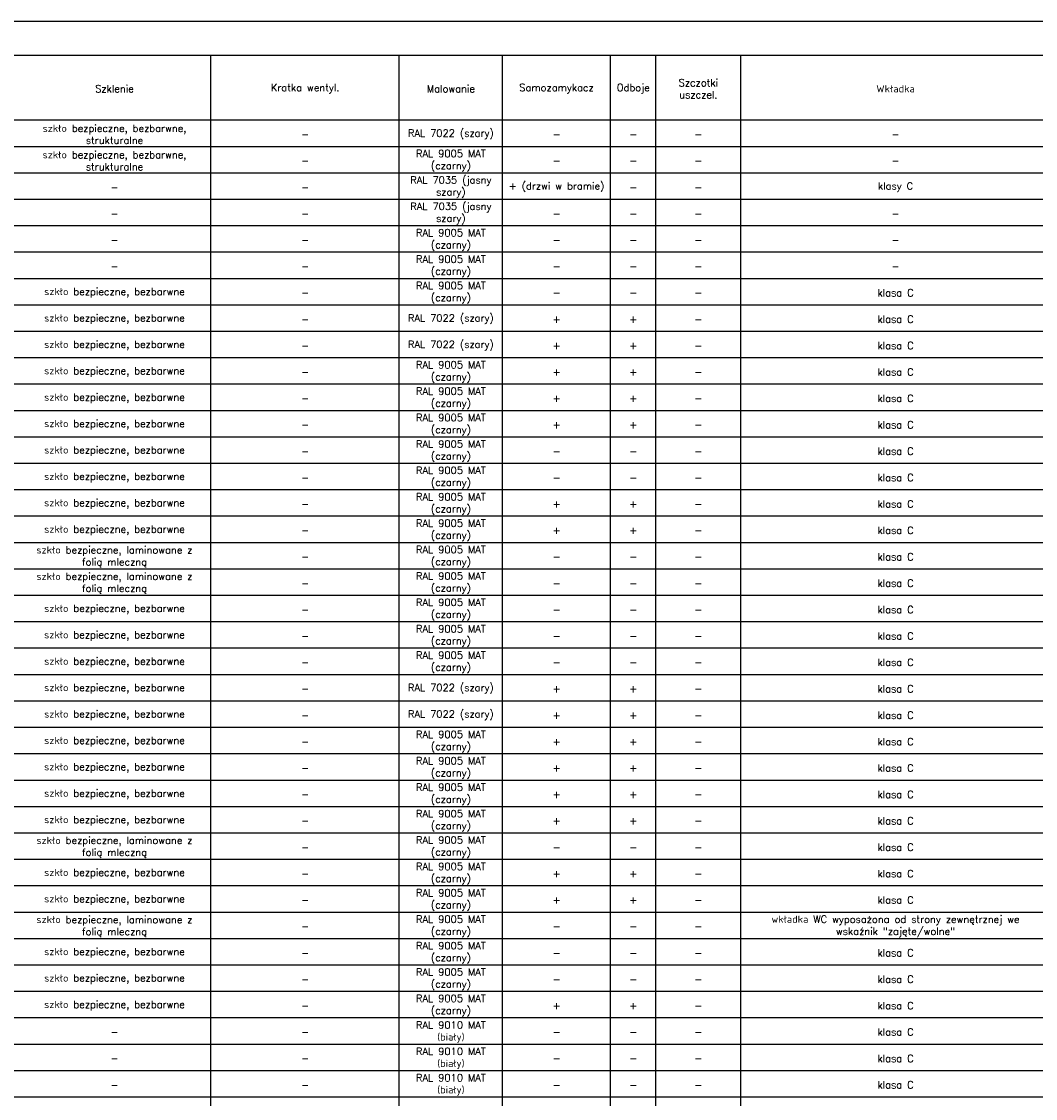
# Model space of a CAD drawing. Header units: centimetres. Extents: x -228435 to 111511, y -89367 to 428125.
# Tile 208 of 216: x -56371 to -14151, y 383257 to 428125. Entities that reach past the tile are written whole.
import ezdxf

# ---------------------------------------------------------------- set-up
doc = ezdxf.new("R2010")
doc.units = ezdxf.units.CM
doc.header["$LTSCALE"] = 50
doc.layers.add('__TABELKA', color=8, linetype='Continuous')
doc.styles.add('Romans', font='Romans.shx')

msp = doc.modelspace()

# ---------------------------------------------------------------- linework, layer by layer
at = {"layer": '__TABELKA', "linetype": 'Continuous', "lineweight": -3}
for p, q in [((111510.55281, 428124.83671, 630), (-92429.44719, 428124.83671, 630)), ((-92429.44719, 426724.83671, 630), (111510.55281, 426724.83671, 630)), ((-48484.44719, 338224.83671, 630), (-48484.44719, 426724.83671, 630)), ((-40639.44719, 338224.83671, 630), (-40639.44719, 426724.83671, 630)), ((-36344.44719, 338224.83671, 630), (-36344.44719, 426724.83671, 630)), ((-31839.44719, 338224.83671, 630), (-31839.44719, 426724.83671, 630)), ((-29954.44719, 338224.83671, 630), (-29954.44719, 426724.83671, 630)), ((-26419.44719, 338224.83671, 630), (-26419.44719, 426724.83671, 630)), ((-92429.44719, 424024.83671, 630), (111510.55281, 424024.83671, 630)), ((-92429.44719, 422924.83671, 630), (111510.55281, 422924.83671, 630)), ((-92429.44719, 421824.83671, 630), (111510.55281, 421824.83671, 630)), ((-92429.44719, 420724.83671, 630), (111510.55281, 420724.83671, 630)), ((-92429.44719, 419624.83671, 630), (111510.55281, 419624.83671, 630)), ((-92429.44719, 418524.83671, 630), (111510.55281, 418524.83671, 630)), ((-92429.44719, 417424.83671, 630), (111510.55281, 417424.83671, 630)), ((-92429.44719, 416324.83671, 630), (111510.55281, 416324.83671, 630)), ((-92429.44719, 415224.83671, 630), (111510.55281, 415224.83671, 630)), ((-92429.44719, 414124.83671, 630), (111510.55281, 414124.83671, 630)), ((-92429.44719, 413024.83671, 630), (111510.55281, 413024.83671, 630)), ((-92429.44719, 411924.83671, 630), (111510.55281, 411924.83671, 630)), ((-92429.44719, 410824.83671, 630), (111510.55281, 410824.83671, 630)), ((-92429.44719, 409724.83671, 630), (111510.55281, 409724.83671, 630)), ((-92429.44719, 408624.83671, 630), (111510.55281, 408624.83671, 630)), ((-92429.44719, 407524.83671, 630), (111510.55281, 407524.83671, 630)), ((-92429.44719, 406424.83671, 630), (111510.55281, 406424.83671, 630)), ((-92429.44719, 405324.83671, 630), (111510.55281, 405324.83671, 630)), ((-92429.44719, 404224.83671, 630), (111510.55281, 404224.83671, 630)), ((-92429.44719, 403124.83671, 630), (111510.55281, 403124.83671, 630)), ((-92429.44719, 402024.83671, 630), (111510.55281, 402024.83671, 630)), ((-92429.44719, 400924.83671, 630), (111510.55281, 400924.83671, 630)), ((-92429.44719, 399824.83671, 630), (111510.55281, 399824.83671, 630)), ((-92429.44719, 398724.83671, 630), (111510.55281, 398724.83671, 630)), ((-92429.44719, 397624.83671, 630), (111510.55281, 397624.83671, 630)), ((-92429.44719, 396524.83671, 630), (111510.55281, 396524.83671, 630)), ((-92429.44719, 395424.83671, 630), (111510.55281, 395424.83671, 630)), ((-92429.44719, 394324.83671, 630), (111510.55281, 394324.83671, 630)), ((-92429.44719, 393224.83671, 630), (111510.55281, 393224.83671, 630)), ((-92429.44719, 392124.83671, 630), (111510.55281, 392124.83671, 630)), ((-92429.44719, 391024.83671, 630), (111510.55281, 391024.83671, 630)), ((-92429.44719, 389924.83671, 630), (111510.55281, 389924.83671, 630)), ((-92429.44719, 388824.83671, 630), (111510.55281, 388824.83671, 630)), ((-92429.44719, 387724.83671, 630), (111510.55281, 387724.83671, 630)), ((-92429.44719, 386624.83671, 630), (111510.55281, 386624.83671, 630)), ((-92429.44719, 385524.83671, 630), (111510.55281, 385524.83671, 630)), ((-92429.44719, 384424.83671, 630), (111510.55281, 384424.83671, 630)), ((-92429.44719, 383324.83671, 630), (111510.55281, 383324.83671, 630))]:
    msp.add_line(p, q, dxfattribs=at)

# ---------------------------------------------------------------- texts
at = {"layer": '__TABELKA', "linetype": 'Continuous', "lineweight": -3, "char_height": 300, "attachment_point": 5, "style": 'Romans'}
for s, insert, width in [('Szklenie', (-52499.44719, 425324.83671, 630), 7230), ('Kratka wentyl.', (-44561.94719, 425324.83671, 630), 7045), ('Malowanie', (-38491.94719, 425324.83671, 630), 3495), ('Samozamykacz', (-34091.94719, 425324.83671, 630), 3705), ('Odboje', (-30896.94719, 425324.83671, 630), 1085), ('Szczotki uszczel.', (-28186.94719, 425324.83671, 630), 2735), ('Wkładka', (-19976.94719, 425324.83671, 630), 12085), ('szkło bezpieczne, bezbarwne, strukturalne', (-52499.44719, 423424.83671, 630), 7630), ('RAL 7022 (szary)', (-38491.94719, 423424.83671, 630), 3895), ('-', (-44561.94719, 423424.83671, 630), 7445), ('-', (-34091.94719, 423424.83671, 630), 4105), ('-', (-30896.94719, 423424.83671, 630), 1485), ('-', (-28186.94719, 423424.83671, 630), 3135), ('-', (-19976.94719, 423424.83671, 630), 12485), ('szkło bezpieczne, bezbarwne, strukturalne', (-52499.44719, 422324.83671, 630), 7630), ('RAL 9005 MAT (czarny)', (-38491.94719, 422324.83671, 630), 3895), ('-', (-44561.94719, 422324.83671, 630), 7445), ('-', (-34091.94719, 422324.83671, 630), 4105), ('-', (-30896.94719, 422324.83671, 630), 1485), ('-', (-28186.94719, 422324.83671, 630), 3135), ('-', (-19976.94719, 422324.83671, 630), 12485), ('RAL 7035 (jasny szary)', (-38491.94719, 421224.83671, 630), 3895), ('+ (drzwi w bramie)', (-34091.94719, 421224.83671, 630), 4105), ('klasy C', (-19976.94719, 421224.83671, 630), 12485), ('-', (-52499.44719, 421224.83671, 630), 7630), ('-', (-44561.94719, 421224.83671, 630), 7445), ('-', (-30896.94719, 421224.83671, 630), 1485), ('-', (-28186.94719, 421224.83671, 630), 3135), ('RAL 7035 (jasny szary)', (-38491.94719, 420124.83671, 630), 3895), ('-', (-52499.44719, 420124.83671, 630), 7630), ('-', (-44561.94719, 420124.83671, 630), 7445), ('-', (-34091.94719, 420124.83671, 630), 4105), ('-', (-30896.94719, 420124.83671, 630), 1485), ('-', (-28186.94719, 420124.83671, 630), 3135), ('-', (-19976.94719, 420124.83671, 630), 12485), ('RAL 9005 MAT (czarny)', (-38491.94719, 419024.83671, 630), 3895), ('-', (-52499.44719, 419024.83671, 630), 7630), ('-', (-44561.94719, 419024.83671, 630), 7445), ('-', (-34091.94719, 419024.83671, 630), 4105), ('-', (-30896.94719, 419024.83671, 630), 1485), ('-', (-28186.94719, 419024.83671, 630), 3135), ('-', (-19976.94719, 419024.83671, 630), 12485), ('RAL 9005 MAT (czarny)', (-38491.94719, 417924.83671, 630), 3895), ('-', (-52499.44719, 417924.83671, 630), 7630), ('-', (-44561.94719, 417924.83671, 630), 7445), ('-', (-34091.94719, 417924.83671, 630), 4105), ('-', (-30896.94719, 417924.83671, 630), 1485), ('-', (-28186.94719, 417924.83671, 630), 3135), ('-', (-19976.94719, 417924.83671, 630), 12485), ('szkło bezpieczne, bezbarwne', (-52499.44719, 416824.83671, 630), 7630), ('-', (-44561.94719, 416824.83671, 630), 7445), ('RAL 9005 MAT (czarny)', (-38491.94719, 416824.83671, 630), 3895), ('-', (-34091.94719, 416824.83671, 630), 4105), ('-', (-30896.94719, 416824.83671, 630), 1485), ('-', (-28186.94719, 416824.83671, 630), 3135), ('klasa C', (-19976.94719, 416824.83671, 630), 12485), ('szkło bezpieczne, bezbarwne', (-52499.44719, 415724.83671, 630), 7630), ('RAL 7022 (szary)', (-38491.94719, 415724.83671, 630), 3895), ('klasa C', (-19976.94719, 415724.83671, 630), 12485), ('-', (-44561.94719, 415724.83671, 630), 7445), ('+', (-34091.94719, 415724.83671, 630), 4105), ('+', (-30896.94719, 415724.83671, 630), 1485), ('-', (-28186.94719, 415724.83671, 630), 3135), ('szkło bezpieczne, bezbarwne', (-52499.44719, 414624.83671, 630), 7630), ('-', (-44561.94719, 414624.83671, 630), 7445), ('RAL 7022 (szary)', (-38491.94719, 414624.83671, 630), 3895), ('+', (-34091.94719, 414624.83671, 630), 4105), ('+', (-30896.94719, 414624.83671, 630), 1485), ('-', (-28186.94719, 414624.83671, 630), 3135), ('klasa C', (-19976.94719, 414624.83671, 630), 12485), ('szkło bezpieczne, bezbarwne', (-52499.44719, 413524.83671, 630), 7630), ('RAL 9005 MAT (czarny)', (-38491.94719, 413524.83671, 630), 3895), ('klasa C', (-19976.94719, 413524.83671, 630), 12485), ('-', (-44561.94719, 413524.83671, 630), 7445), ('+', (-34091.94719, 413524.83671, 630), 4105), ('+', (-30896.94719, 413524.83671, 630), 1485), ('-', (-28186.94719, 413524.83671, 630), 3135), ('RAL 9005 MAT (czarny)', (-38491.94719, 412424.83671, 630), 3895), ('szkło bezpieczne, bezbarwne', (-52499.44719, 412424.83671, 630), 7630), ('-', (-44561.94719, 412424.83671, 630), 7445), ('+', (-34091.94719, 412424.83671, 630), 4105), ('+', (-30896.94719, 412424.83671, 630), 1485), ('-', (-28186.94719, 412424.83671, 630), 3135), ('klasa C', (-19976.94719, 412424.83671, 630), 12485), ('szkło bezpieczne, bezbarwne', (-52499.44719, 411324.83671, 630), 7630), ('RAL 9005 MAT (czarny)', (-38491.94719, 411324.83671, 630), 3895), ('+', (-34091.94719, 411324.83671, 630), 4105), ('+', (-30896.94719, 411324.83671, 630), 1485), ('klasa C', (-19976.94719, 411324.83671, 630), 12485), ('-', (-44561.94719, 411324.83671, 630), 7445), ('-', (-28186.94719, 411324.83671, 630), 3135), ('RAL 9005 MAT (czarny)', (-38491.94719, 410224.83671, 630), 3895), ('szkło bezpieczne, bezbarwne', (-52499.44719, 410224.83671, 630), 7630), ('-', (-44561.94719, 410224.83671, 630), 7445), ('-', (-34091.94719, 410224.83671, 630), 4105), ('-', (-30896.94719, 410224.83671, 630), 1485), ('-', (-28186.94719, 410224.83671, 630), 3135), ('klasa C', (-19976.94719, 410224.83671, 630), 12485), ('szkło bezpieczne, bezbarwne', (-52499.44719, 409124.83671, 630), 7630), ('RAL 9005 MAT (czarny)', (-38491.94719, 409124.83671, 630), 3895), ('klasa C', (-19976.94719, 409124.83671, 630), 12485), ('-', (-44561.94719, 409124.83671, 630), 7445), ('-', (-34091.94719, 409124.83671, 630), 4105), ('-', (-30896.94719, 409124.83671, 630), 1485), ('-', (-28186.94719, 409124.83671, 630), 3135), ('RAL 9005 MAT (czarny)', (-38491.94719, 408024.83671, 630), 3895), ('szkło bezpieczne, bezbarwne', (-52499.44719, 408024.83671, 630), 7630), ('-', (-44561.94719, 408024.83671, 630), 7445), ('+', (-34091.94719, 408024.83671, 630), 4105), ('+', (-30896.94719, 408024.83671, 630), 1485), ('-', (-28186.94719, 408024.83671, 630), 3135), ('klasa C', (-19976.94719, 408024.83671, 630), 12485), ('szkło bezpieczne, bezbarwne', (-52499.44719, 406924.83671, 630), 7630), ('RAL 9005 MAT (czarny)', (-38491.94719, 406924.83671, 630), 3895), ('+', (-34091.94719, 406924.83671, 630), 4105), ('+', (-30896.94719, 406924.83671, 630), 1485), ('klasa C', (-19976.94719, 406924.83671, 630), 12485), ('-', (-44561.94719, 406924.83671, 630), 7445), ('-', (-28186.94719, 406924.83671, 630), 3135), ('szkło bezpieczne, laminowane z folią mleczną', (-52499.44719, 405824.83671, 630), 7630), ('RAL 9005 MAT (czarny)', (-38491.94719, 405824.83671, 630), 3895), ('-', (-44561.94719, 405824.83671, 630), 7445), ('-', (-34091.94719, 405824.83671, 630), 4105), ('-', (-30896.94719, 405824.83671, 630), 1485), ('-', (-28186.94719, 405824.83671, 630), 3135), ('klasa C', (-19976.94719, 405824.83671, 630), 12485), ('szkło bezpieczne, laminowane z folią mleczną', (-52499.44719, 404724.83671, 630), 7630), ('RAL 9005 MAT (czarny)', (-38491.94719, 404724.83671, 630), 3895), ('-', (-44561.94719, 404724.83671, 630), 7445), ('-', (-34091.94719, 404724.83671, 630), 4105), ('-', (-30896.94719, 404724.83671, 630), 1485), ('-', (-28186.94719, 404724.83671, 630), 3135), ('klasa C', (-19976.94719, 404724.83671, 630), 12485), ('szkło bezpieczne, bezbarwne', (-52499.44719, 403624.83671, 630), 7630), ('RAL 9005 MAT (czarny)', (-38491.94719, 403624.83671, 630), 3895), ('klasa C', (-19976.94719, 403624.83671, 630), 12485), ('-', (-44561.94719, 403624.83671, 630), 7445), ('-', (-34091.94719, 403624.83671, 630), 4105), ('-', (-30896.94719, 403624.83671, 630), 1485), ('-', (-28186.94719, 403624.83671, 630), 3135), ('RAL 9005 MAT (czarny)', (-38491.94719, 402524.83671, 630), 3895), ('szkło bezpieczne, bezbarwne', (-52499.44719, 402524.83671, 630), 7630), ('-', (-44561.94719, 402524.83671, 630), 7445), ('-', (-34091.94719, 402524.83671, 630), 4105), ('-', (-30896.94719, 402524.83671, 630), 1485), ('-', (-28186.94719, 402524.83671, 630), 3135), ('klasa C', (-19976.94719, 402524.83671, 630), 12485), ('szkło bezpieczne, bezbarwne', (-52499.44719, 401424.83671, 630), 7630), ('RAL 9005 MAT (czarny)', (-38491.94719, 401424.83671, 630), 3895), ('klasa C', (-19976.94719, 401424.83671, 630), 12485), ('-', (-44561.94719, 401424.83671, 630), 7445), ('-', (-34091.94719, 401424.83671, 630), 4105), ('-', (-30896.94719, 401424.83671, 630), 1485), ('-', (-28186.94719, 401424.83671, 630), 3135), ('szkło bezpieczne, bezbarwne', (-52499.44719, 400324.83671, 630), 7630), ('-', (-44561.94719, 400324.83671, 630), 7445), ('RAL 7022 (szary)', (-38491.94719, 400324.83671, 630), 3895), ('+', (-34091.94719, 400324.83671, 630), 4105), ('+', (-30896.94719, 400324.83671, 630), 1485), ('-', (-28186.94719, 400324.83671, 630), 3135), ('klasa C', (-19976.94719, 400324.83671, 630), 12485), ('szkło bezpieczne, bezbarwne', (-52499.44719, 399224.83671, 630), 7630), ('RAL 7022 (szary)', (-38491.94719, 399224.83671, 630), 3895), ('+', (-34091.94719, 399224.83671, 630), 4105), ('+', (-30896.94719, 399224.83671, 630), 1485), ('klasa C', (-19976.94719, 399224.83671, 630), 12485), ('-', (-44561.94719, 399224.83671, 630), 7445), ('-', (-28186.94719, 399224.83671, 630), 3135), ('RAL 9005 MAT (czarny)', (-38491.94719, 398124.83671, 630), 3895), ('szkło bezpieczne, bezbarwne', (-52499.44719, 398124.83671, 630), 7630), ('-', (-44561.94719, 398124.83671, 630), 7445), ('+', (-34091.94719, 398124.83671, 630), 4105), ('+', (-30896.94719, 398124.83671, 630), 1485), ('-', (-28186.94719, 398124.83671, 630), 3135), ('klasa C', (-19976.94719, 398124.83671, 630), 12485), ('szkło bezpieczne, bezbarwne', (-52499.44719, 397024.83671, 630), 7630), ('RAL 9005 MAT (czarny)', (-38491.94719, 397024.83671, 630), 3895), ('+', (-34091.94719, 397024.83671, 630), 4105), ('+', (-30896.94719, 397024.83671, 630), 1485), ('klasa C', (-19976.94719, 397024.83671, 630), 12485), ('-', (-44561.94719, 397024.83671, 630), 7445), ('-', (-28186.94719, 397024.83671, 630), 3135), ('RAL 9005 MAT (czarny)', (-38491.94719, 395924.83671, 630), 3895), ('szkło bezpieczne, bezbarwne', (-52499.44719, 395924.83671, 630), 7630), ('-', (-44561.94719, 395924.83671, 630), 7445), ('+', (-34091.94719, 395924.83671, 630), 4105), ('+', (-30896.94719, 395924.83671, 630), 1485), ('-', (-28186.94719, 395924.83671, 630), 3135), ('klasa C', (-19976.94719, 395924.83671, 630), 12485), ('szkło bezpieczne, bezbarwne', (-52499.44719, 394824.83671, 630), 7630), ('-', (-44561.94719, 394824.83671, 630), 7445), ('RAL 9005 MAT (czarny)', (-38491.94719, 394824.83671, 630), 3895), ('+', (-34091.94719, 394824.83671, 630), 4105), ('+', (-30896.94719, 394824.83671, 630), 1485), ('-', (-28186.94719, 394824.83671, 630), 3135), ('klasa C', (-19976.94719, 394824.83671, 630), 12485), ('szkło bezpieczne, laminowane z folią mleczną', (-52499.44719, 393724.83671, 630), 7630), ('RAL 9005 MAT (czarny)', (-38491.94719, 393724.83671, 630), 3895), ('klasa C', (-19976.94719, 393724.83671, 630), 12485), ('-', (-44561.94719, 393724.83671, 630), 7445), ('-', (-34091.94719, 393724.83671, 630), 4105), ('-', (-30896.94719, 393724.83671, 630), 1485), ('-', (-28186.94719, 393724.83671, 630), 3135), ('RAL 9005 MAT (czarny)', (-38491.94719, 392624.83671, 630), 3895), ('szkło bezpieczne, bezbarwne', (-52499.44719, 392624.83671, 630), 7630), ('-', (-44561.94719, 392624.83671, 630), 7445), ('+', (-34091.94719, 392624.83671, 630), 4105), ('+', (-30896.94719, 392624.83671, 630), 1485), ('-', (-28186.94719, 392624.83671, 630), 3135), ('klasa C', (-19976.94719, 392624.83671, 630), 12485), ('szkło bezpieczne, bezbarwne', (-52499.44719, 391524.83671, 630), 7630), ('RAL 9005 MAT (czarny)', (-38491.94719, 391524.83671, 630), 3895), ('klasa C', (-19976.94719, 391524.83671, 630), 12485), ('-', (-44561.94719, 391524.83671, 630), 7445), ('+', (-34091.94719, 391524.83671, 630), 4105), ('+', (-30896.94719, 391524.83671, 630), 1485), ('-', (-28186.94719, 391524.83671, 630), 3135), ('szkło bezpieczne, laminowane z folią mleczną', (-52499.44719, 390424.83671, 630), 7630), ('RAL 9005 MAT (czarny)', (-38491.94719, 390424.83671, 630), 3895), ('wkładka WC wyposażona od strony zewnętrznej we wskaźnik "zajęte/wolne"', (-19976.94719, 390424.83671, 630), 12485), ('-', (-44561.94719, 390424.83671, 630), 7445), ('-', (-34091.94719, 390424.83671, 630), 4105), ('-', (-30896.94719, 390424.83671, 630), 1485), ('-', (-28186.94719, 390424.83671, 630), 3135), ('szkło bezpieczne, bezbarwne', (-52499.44719, 389324.83671, 630), 7630), ('RAL 9005 MAT (czarny)', (-38491.94719, 389324.83671, 630), 3895), ('klasa C', (-19976.94719, 389324.83671, 630), 12485), ('-', (-44561.94719, 389324.83671, 630), 7445), ('-', (-34091.94719, 389324.83671, 630), 4105), ('-', (-30896.94719, 389324.83671, 630), 1485), ('-', (-28186.94719, 389324.83671, 630), 3135), ('RAL 9005 MAT (czarny)', (-38491.94719, 388224.83671, 630), 3895), ('szkło bezpieczne, bezbarwne', (-52499.44719, 388224.83671, 630), 7630), ('-', (-44561.94719, 388224.83671, 630), 7445), ('-', (-34091.94719, 388224.83671, 630), 4105), ('-', (-30896.94719, 388224.83671, 630), 1485), ('-', (-28186.94719, 388224.83671, 630), 3135), ('klasa C', (-19976.94719, 388224.83671, 630), 12485), ('szkło bezpieczne, bezbarwne', (-52499.44719, 387124.83671, 630), 7630), ('RAL 9005 MAT (czarny)', (-38491.94719, 387124.83671, 630), 3895), ('+', (-34091.94719, 387124.83671, 630), 4105), ('+', (-30896.94719, 387124.83671, 630), 1485), ('klasa C', (-19976.94719, 387124.83671, 630), 12485), ('-', (-44561.94719, 387124.83671, 630), 7445), ('-', (-28186.94719, 387124.83671, 630), 3135), ('RAL 9010 MAT (biały)', (-38491.94719, 386024.83671, 630), 3895), ('-', (-52499.44719, 386024.83671, 630), 7630), ('-', (-44561.94719, 386024.83671, 630), 7445), ('-', (-34091.94719, 386024.83671, 630), 4105), ('-', (-30896.94719, 386024.83671, 630), 1485), ('-', (-28186.94719, 386024.83671, 630), 3135), ('klasa C', (-19976.94719, 386024.83671, 630), 12485), ('RAL 9010 MAT (biały)', (-38491.94719, 384924.83671, 630), 3895), ('klasa C', (-19976.94719, 384924.83671, 630), 12485), ('-', (-52499.44719, 384924.83671, 630), 7630), ('-', (-44561.94719, 384924.83671, 630), 7445), ('-', (-34091.94719, 384924.83671, 630), 4105), ('-', (-30896.94719, 384924.83671, 630), 1485), ('-', (-28186.94719, 384924.83671, 630), 3135), ('RAL 9010 MAT (biały)', (-38491.94719, 383824.83671, 630), 3895), ('-', (-52499.44719, 383824.83671, 630), 7630), ('-', (-44561.94719, 383824.83671, 630), 7445), ('-', (-34091.94719, 383824.83671, 630), 4105), ('-', (-30896.94719, 383824.83671, 630), 1485), ('-', (-28186.94719, 383824.83671, 630), 3135), ('klasa C', (-19976.94719, 383824.83671, 630), 12485)]:
    msp.add_mtext(s, dxfattribs=dict(at, insert=insert, width=width))

doc.saveas('drawing.dxf')
